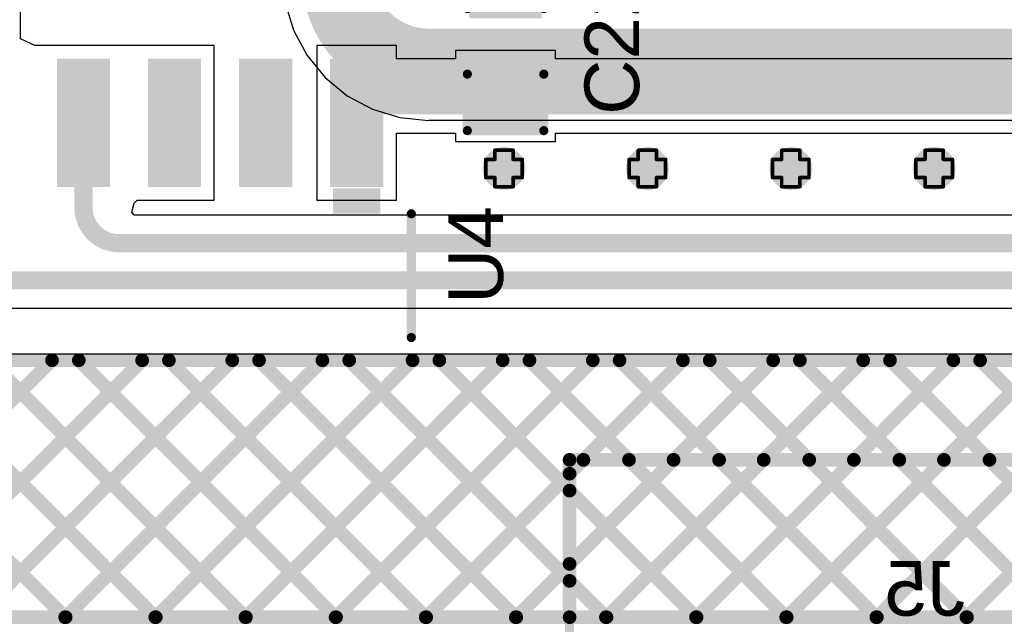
# Model space of a CAD drawing. Header units: inches. Extents: x -0.1 to 10.2, y 0 to 6.5.
# Tile 47 of 95: x 0.935 to 1.476, y 2.83 to 3.162. Entities that reach past the tile are written whole.
import ezdxf

# ---------------------------------------------------------------- set-up
doc = ezdxf.new("R2010")
doc.units = ezdxf.units.IN
doc.header["$MEASUREMENT"] = 0
for name, color, linetype in [('Bottom Layer', 5, 'Continuous'), ('Bottom Overlay', 54, 'Continuous'), ('Drill Drawing', 1, 'Continuous'), ('Top Layer', 1, 'Continuous'), ('Top Overlay', 2, 'Continuous'), ('Top Paste', 8, 'Continuous'), ('Top Solder', 216, 'Continuous'), ('Via Holes', 16, 'Continuous')]:
    doc.layers.add(name, color=color, linetype=linetype)
doc.styles.add('Arial', font='txt', dxfattribs={"height": 0.2})

# ---------------------------------------------------------------- blocks, each defined once
blk = doc.blocks.new('SOIC_16_300____14')
at = {"layer": 'Top Layer'}
for points in [[(-0.22441, 0.18681), (-0.15945, 0.18681), (-0.15945, 0.16319), (-0.22441, 0.16319)], [(-0.22441, 0.13681), (-0.15945, 0.13681), (-0.15945, 0.11319), (-0.22441, 0.11319)], [(-0.22441, 0.08681), (-0.15945, 0.08681), (-0.15945, 0.06319), (-0.22441, 0.06319)], [(-0.22441, 0.03681), (-0.15945, 0.03681), (-0.15945, 0.01319), (-0.22441, 0.01319)]]:
    blk.add_hatch(color=1, dxfattribs=at).paths.add_polyline_path(points)
at = {"layer": 'Top Overlay'}
blk.add_hatch(color=2, dxfattribs=at).paths.add_polyline_path([(-0.156, 0.16201), (-0.142, 0.16201), (-0.142, 0.18801), (-0.156, 0.18801)])
at = {"layer": 'Top Paste'}
for points in [[(-0.22441, 0.18681), (-0.15945, 0.18681), (-0.15945, 0.16319), (-0.22441, 0.16319)], [(-0.22441, 0.13681), (-0.15945, 0.13681), (-0.15945, 0.11319), (-0.22441, 0.11319)], [(-0.22441, 0.08681), (-0.15945, 0.08681), (-0.15945, 0.06319), (-0.22441, 0.06319)], [(-0.22441, 0.03681), (-0.15945, 0.03681), (-0.15945, 0.01319), (-0.22441, 0.01319)]]:
    blk.add_hatch(color=8, dxfattribs=at).paths.add_polyline_path(points)
at = {"layer": 'Top Solder'}
for points in [[(-0.22717, 0.18957), (-0.15669, 0.18957), (-0.15669, 0.16043), (-0.22717, 0.16043)], [(-0.22717, 0.13957), (-0.15669, 0.13957), (-0.15669, 0.11043), (-0.22717, 0.11043)], [(-0.22717, 0.08957), (-0.15669, 0.08957), (-0.15669, 0.06043), (-0.22717, 0.06043)], [(-0.22717, 0.03957), (-0.15669, 0.03957), (-0.15669, 0.01043), (-0.22717, 0.01043)]]:
    blk.add_hatch(color=216, dxfattribs=at).paths.add_polyline_path(points)
at = {"layer": 'Top Overlay', "const_width": 0.00787}
for points in [[(-0.2363, 0.171), (-0.2363, 0.181)], [(-0.2313, 0.176), (-0.2363, 0.181)], [(-0.2363, 0.171), (-0.2313, 0.176)]]:
    blk.add_lwpolyline(points, dxfattribs=at)
at = {"layer": 'Top Overlay', "const_width": 0.00394}
for points in [[(-0.23827, 0.181, 1), (-0.23433, 0.181, 1)], [(-0.23827, 0.181, 1), (-0.23433, 0.181, 1)], [(-0.23327, 0.176, 1), (-0.22933, 0.176, 1)], [(-0.23327, 0.176, 1), (-0.22933, 0.176, 1)], [(-0.23827, 0.171, 1), (-0.23433, 0.171, 1)], [(-0.23827, 0.171, 1), (-0.23433, 0.171, 1)]]:
    blk.add_lwpolyline(points, format="xyb", close=True, dxfattribs=at)
blk = doc.blocks.new('X9555WV_2_12_6TV01_B_56')
at = {"layer": 'Bottom Overlay', "const_width": 0.005}
for points in [[(-0.755, -0.188), (-0.755, 0.17323)], [(0.755, -0.188), (-0.755, -0.188)]]:
    blk.add_lwpolyline(points, dxfattribs=at)
at = {"layer": 'Bottom Overlay', "const_width": 0.0025}
blk.add_lwpolyline([(-0.75625, -0.188, 1), (-0.75375, -0.188, 1)], format="xyb", close=True, dxfattribs=at)
blk.add_lwpolyline([(-0.75625, -0.188, 1), (-0.75375, -0.188, 1)], format="xyb", close=True, dxfattribs=at)
blk = doc.blocks.new('C___0603_78')
at = {"layer": 'Top Layer'}
for points in [[(-0.015, 0.0175), (-0.015, -0.0175), (-0.045, -0.0175), (-0.045, 0.0175)], [(0.045, 0.0175), (0.045, -0.0175), (0.015, -0.0175), (0.015, 0.0175)]]:
    blk.add_hatch(color=1, dxfattribs=at).paths.add_polyline_path(points)
at = {"layer": 'Top Paste'}
for points in [[(-0.015, 0.0175), (-0.015, -0.0175), (-0.045, -0.0175), (-0.045, 0.0175)], [(0.045, 0.0175), (0.045, -0.0175), (0.015, -0.0175), (0.015, 0.0175)]]:
    blk.add_hatch(color=8, dxfattribs=at).paths.add_polyline_path(points)
at = {"layer": 'Top Solder'}
for points in [[(-0.01264, 0.01986), (-0.01264, -0.01986), (-0.04736, -0.01986), (-0.04736, 0.01986)], [(0.04736, 0.01986), (0.04736, -0.01986), (0.01264, -0.01986), (0.01264, 0.01986)]]:
    blk.add_hatch(color=216, dxfattribs=at).paths.add_polyline_path(points)
at = {"layer": 'Top Overlay', "const_width": 0.005}
for points in [[(-0.049, -0.021), (-0.049, 0.021)], [(-0.018, 0.021), (-0.049, 0.021)], [(0.049, 0.021), (0.018, 0.021)], [(0.049, -0.021), (0.049, 0.021)], [(-0.018, -0.021), (-0.049, -0.021)], [(0.049, -0.021), (0.018, -0.021)]]:
    blk.add_lwpolyline(points, dxfattribs=at)
at = {"layer": 'Top Overlay', "const_width": 0.0025}
for points in [[(-0.05025, 0.021, 1), (-0.04775, 0.021, 1)], [(-0.05025, 0.021, 1), (-0.04775, 0.021, 1)], [(-0.01925, 0.021, 1), (-0.01675, 0.021, 1)], [(0.01675, 0.021, 1), (0.01925, 0.021, 1)], [(0.04775, 0.021, 1), (0.05025, 0.021, 1)], [(0.04775, 0.021, 1), (0.05025, 0.021, 1)], [(-0.05025, -0.021, 1), (-0.04775, -0.021, 1)], [(-0.05025, -0.021, 1), (-0.04775, -0.021, 1)], [(-0.01925, -0.021, 1), (-0.01675, -0.021, 1)], [(0.01675, -0.021, 1), (0.01925, -0.021, 1)], [(0.04775, -0.021, 1), (0.05025, -0.021, 1)], [(0.04775, -0.021, 1), (0.05025, -0.021, 1)]]:
    blk.add_lwpolyline(points, format="xyb", close=True, dxfattribs=at)

msp = doc.modelspace()

# ---------------------------------------------------------------- hatches: boundary and pattern name
at = {"layer": 'Bottom Layer'}
h = msp.add_hatch(color=5, dxfattribs=at)
edge = h.paths.add_edge_path()
edge.add_arc((1.20079, 3.08024), 0.01181, 0, 360)
h = msp.add_hatch(color=5, dxfattribs=at)
edge = h.paths.add_edge_path()
edge.add_arc((1.27953, 3.08024), 0.01181, 0, 360)
h = msp.add_hatch(color=5, dxfattribs=at)
edge = h.paths.add_edge_path()
edge.add_arc((1.35827, 3.08024), 0.01181, 0, 360)
h = msp.add_hatch(color=5, dxfattribs=at)
edge = h.paths.add_edge_path()
edge.add_arc((1.43701, 3.08024), 0.01181, 0, 360)
at = {"layer": 'Top Layer'}
h = msp.add_hatch(color=1, dxfattribs=at)
edge = h.paths.add_edge_path()
edge.add_arc((1.20079, 3.08024), 0.01181, 0, 360)
h = msp.add_hatch(color=1, dxfattribs=at)
edge = h.paths.add_edge_path()
edge.add_arc((1.27953, 3.08024), 0.01181, 0, 360)
h = msp.add_hatch(color=1, dxfattribs=at)
edge = h.paths.add_edge_path()
edge.add_arc((1.35827, 3.08024), 0.01181, 0, 360)
h = msp.add_hatch(color=1, dxfattribs=at)
edge = h.paths.add_edge_path()
edge.add_arc((1.43701, 3.08024), 0.01181, 0, 360)
at = {"layer": 'Via Holes'}
h = msp.add_hatch(color=7, dxfattribs=at)
edge = h.paths.add_edge_path()
edge.add_arc((1.20079, 3.08024), 0.00591, 0, 360)
h = msp.add_hatch(color=7, dxfattribs=at)
edge = h.paths.add_edge_path()
edge.add_arc((1.27953, 3.08024), 0.00591, 0, 360)
h = msp.add_hatch(color=7, dxfattribs=at)
edge = h.paths.add_edge_path()
edge.add_arc((1.35827, 3.08024), 0.00591, 0, 360)
h = msp.add_hatch(color=7, dxfattribs=at)
edge = h.paths.add_edge_path()
edge.add_arc((1.43701, 3.08024), 0.00591, 0, 360)

# ---------------------------------------------------------------- linework, layer by layer
at = {"layer": 'Bottom Layer'}
for p, q in [((1.08064, 3.17111), (1.0852, 3.15608)), ((1.0852, 3.15608), (1.09261, 3.14223)), ((1.09261, 3.14223), (1.10257, 3.13008)), ((1.10257, 3.13008), (1.11471, 3.12012)), ((1.11471, 3.12012), (1.12857, 3.11271)), ((1.12857, 3.11271), (1.1436, 3.10815)), ((1.1436, 3.10815), (1.15923, 3.10661)), ((1.15923, 3.10661), (1.15923, 3.10674)), ((1.15923, 3.10674), (4.54456, 3.10674)), ((4.54592, 2.97828), (0.01529, 2.97828))]:
    msp.add_line(p, q, dxfattribs=at)
at = {"layer": 'Bottom Layer', "const_width": 0.04}
msp.add_lwpolyline([(1.15923, 3.137, -0.414214), (1.10949, 3.18674)], format="xyb", dxfattribs=at)
msp.add_lwpolyline([(1.15923, 3.137), (4.54456, 3.137)], dxfattribs=at)
at = {"layer": 'Bottom Layer', "const_width": 0.02}
msp.add_lwpolyline([(1.14923, 3.137, 1), (1.16923, 3.137, 1)], format="xyb", close=True, dxfattribs=at)
msp.add_lwpolyline([(1.14923, 3.137, 1), (1.16923, 3.137, 1)], format="xyb", close=True, dxfattribs=at)
at = {"layer": 'Bottom Overlay', "const_width": 0.0075}
for points in [[(0.02014, 2.975), (4.53992, 2.975)], [(0.81156, 2.834), (0.95256, 2.975)], [(0.81878, 2.975), (0.95978, 2.834)], [(0.86106, 2.834), (1.00206, 2.975)], [(0.86828, 2.975), (1.00928, 2.834)], [(0.91056, 2.834), (1.05156, 2.975)], [(0.91777, 2.975), (1.05877, 2.834)], [(0.96005, 2.834), (1.10105, 2.975)], [(0.96727, 2.975), (1.10827, 2.834)], [(1.00955, 2.834), (1.15055, 2.975)], [(1.01677, 2.975), (1.15777, 2.834)], [(1.05905, 2.834), (1.20005, 2.975)], [(1.06627, 2.975), (1.20727, 2.834)], [(1.10855, 2.834), (1.24955, 2.975)], [(1.11576, 2.975), (1.2368, 2.85396)], [(1.16526, 2.975), (1.2368, 2.90346)], [(1.21476, 2.975), (1.26941, 2.92035)], [(1.2444, 2.92035), (1.29904, 2.975)], [(1.26426, 2.975), (1.3189, 2.92035)], [(1.2939, 2.92035), (1.34854, 2.975)], [(1.31375, 2.975), (1.3684, 2.92035)], [(1.34339, 2.92035), (1.39804, 2.975)], [(1.36325, 2.975), (1.4179, 2.92035)], [(1.39289, 2.92035), (1.44754, 2.975)], [(1.41275, 2.975), (1.4674, 2.92035)], [(1.44239, 2.92035), (1.49703, 2.975)], [(1.46225, 2.975), (1.51689, 2.92035)], [(1.2368, 2.834), (1.2368, 2.92035)], [(1.2368, 2.92035), (1.59803, 2.92035)], [(1.2368, 2.92035), (1.59803, 2.92035)], [(1.15804, 2.834), (1.2368, 2.91276)], [(1.20754, 2.834), (1.2368, 2.86326)], [(0.65315, 2.834), (1.2368, 2.834)]]:
    msp.add_lwpolyline(points, dxfattribs=at)
at = {"layer": 'Bottom Overlay', "const_width": 0.00375}
for points in [[(0.95069, 2.975, 1), (0.95444, 2.975, 1)], [(0.9654, 2.975, 1), (0.96915, 2.975, 1)], [(1.00018, 2.975, 1), (1.00393, 2.975, 1)], [(1.01489, 2.975, 1), (1.01864, 2.975, 1)], [(1.04968, 2.975, 1), (1.05343, 2.975, 1)], [(1.06439, 2.975, 1), (1.06814, 2.975, 1)], [(1.09918, 2.975, 1), (1.10293, 2.975, 1)], [(1.11389, 2.975, 1), (1.11764, 2.975, 1)], [(1.14868, 2.975, 1), (1.15243, 2.975, 1)], [(1.16339, 2.975, 1), (1.16714, 2.975, 1)], [(1.19817, 2.975, 1), (1.20192, 2.975, 1)], [(1.21288, 2.975, 1), (1.21663, 2.975, 1)], [(1.24767, 2.975, 1), (1.25142, 2.975, 1)], [(1.26238, 2.975, 1), (1.26613, 2.975, 1)], [(1.29717, 2.975, 1), (1.30092, 2.975, 1)], [(1.31188, 2.975, 1), (1.31563, 2.975, 1)], [(1.34667, 2.975, 1), (1.35042, 2.975, 1)], [(1.36138, 2.975, 1), (1.36513, 2.975, 1)], [(1.39616, 2.975, 1), (1.39991, 2.975, 1)], [(1.41087, 2.975, 1), (1.41462, 2.975, 1)], [(1.44566, 2.975, 1), (1.44941, 2.975, 1)], [(1.46037, 2.975, 1), (1.46412, 2.975, 1)], [(1.23493, 2.92035, 1), (1.23868, 2.92035, 1)], [(1.23493, 2.92035, 1), (1.23868, 2.92035, 1)], [(1.23493, 2.92035, 1), (1.23868, 2.92035, 1)], [(1.24252, 2.92035, 1), (1.24627, 2.92035, 1)], [(1.26753, 2.92035, 1), (1.27128, 2.92035, 1)], [(1.29202, 2.92035, 1), (1.29577, 2.92035, 1)], [(1.31703, 2.92035, 1), (1.32078, 2.92035, 1)], [(1.34152, 2.92035, 1), (1.34527, 2.92035, 1)], [(1.36653, 2.92035, 1), (1.37028, 2.92035, 1)], [(1.39102, 2.92035, 1), (1.39477, 2.92035, 1)], [(1.41602, 2.92035, 1), (1.41977, 2.92035, 1)], [(1.44051, 2.92035, 1), (1.44426, 2.92035, 1)], [(1.46552, 2.92035, 1), (1.46927, 2.92035, 1)], [(1.23493, 2.91276, 1), (1.23868, 2.91276, 1)], [(1.23493, 2.90346, 1), (1.23868, 2.90346, 1)], [(1.23493, 2.86326, 1), (1.23868, 2.86326, 1)], [(1.23493, 2.85396, 1), (1.23868, 2.85396, 1)], [(0.9579, 2.834, 1), (0.96165, 2.834, 1)], [(0.95818, 2.834, 1), (0.96193, 2.834, 1)], [(1.0074, 2.834, 1), (1.01115, 2.834, 1)], [(1.00768, 2.834, 1), (1.01143, 2.834, 1)], [(1.0569, 2.834, 1), (1.06065, 2.834, 1)], [(1.05717, 2.834, 1), (1.06092, 2.834, 1)], [(1.1064, 2.834, 1), (1.11015, 2.834, 1)], [(1.10667, 2.834, 1), (1.11042, 2.834, 1)], [(1.15589, 2.834, 1), (1.15964, 2.834, 1)], [(1.15617, 2.834, 1), (1.15992, 2.834, 1)], [(1.20539, 2.834, 1), (1.20914, 2.834, 1)], [(1.20567, 2.834, 1), (1.20942, 2.834, 1)], [(1.23493, 2.834, 1), (1.23868, 2.834, 1)], [(1.23493, 2.834, 1), (1.23868, 2.834, 1)]]:
    msp.add_lwpolyline(points, format="xyb", close=True, dxfattribs=at)
at = {"layer": 'Drill Drawing', "const_width": 0.002}
for points in [[(1.19579, 3.08524), (1.19579, 3.09024)], [(1.19579, 3.09024), (1.20579, 3.09024)], [(1.20579, 3.08524), (1.20579, 3.09024)], [(1.27453, 3.08524), (1.27453, 3.09024)], [(1.27453, 3.09024), (1.28453, 3.09024)], [(1.28453, 3.08524), (1.28453, 3.09024)], [(1.35327, 3.08524), (1.35327, 3.09024)], [(1.35327, 3.09024), (1.36327, 3.09024)], [(1.36327, 3.08524), (1.36327, 3.09024)], [(1.43201, 3.08524), (1.43201, 3.09024)], [(1.43201, 3.09024), (1.44201, 3.09024)], [(1.44201, 3.08524), (1.44201, 3.09024)], [(1.19079, 3.07524), (1.19079, 3.08524)], [(1.19079, 3.08524), (1.19579, 3.08524)], [(1.20579, 3.08524), (1.21079, 3.08524)], [(1.21079, 3.07524), (1.21079, 3.08524)], [(1.26953, 3.07524), (1.26953, 3.08524)], [(1.26953, 3.08524), (1.27453, 3.08524)], [(1.28453, 3.08524), (1.28953, 3.08524)], [(1.28953, 3.07524), (1.28953, 3.08524)], [(1.34827, 3.07524), (1.34827, 3.08524)], [(1.34827, 3.08524), (1.35327, 3.08524)], [(1.36327, 3.08524), (1.36827, 3.08524)], [(1.36827, 3.07524), (1.36827, 3.08524)], [(1.42701, 3.07524), (1.42701, 3.08524)], [(1.42701, 3.08524), (1.43201, 3.08524)], [(1.44201, 3.08524), (1.44701, 3.08524)], [(1.44701, 3.07524), (1.44701, 3.08524)], [(1.19079, 3.07524), (1.19579, 3.07524)], [(1.19579, 3.07024), (1.19579, 3.07524)], [(1.20579, 3.07524), (1.21079, 3.07524)], [(1.20579, 3.07024), (1.20579, 3.07524)], [(1.26953, 3.07524), (1.27453, 3.07524)], [(1.27453, 3.07024), (1.27453, 3.07524)], [(1.28453, 3.07524), (1.28953, 3.07524)], [(1.28453, 3.07024), (1.28453, 3.07524)], [(1.34827, 3.07524), (1.35327, 3.07524)], [(1.35327, 3.07024), (1.35327, 3.07524)], [(1.36327, 3.07524), (1.36827, 3.07524)], [(1.36327, 3.07024), (1.36327, 3.07524)], [(1.42701, 3.07524), (1.43201, 3.07524)], [(1.43201, 3.07024), (1.43201, 3.07524)], [(1.44201, 3.07524), (1.44701, 3.07524)], [(1.44201, 3.07024), (1.44201, 3.07524)], [(1.19579, 3.07024), (1.20579, 3.07024)], [(1.27453, 3.07024), (1.28453, 3.07024)], [(1.35327, 3.07024), (1.36327, 3.07024)], [(1.43201, 3.07024), (1.44201, 3.07024)]]:
    msp.add_lwpolyline(points, dxfattribs=at)
at = {"layer": 'Drill Drawing', "const_width": 0.001}
for points in [[(1.19529, 3.09024, 1), (1.19629, 3.09024, 1)], [(1.19529, 3.09024, 1), (1.19629, 3.09024, 1)], [(1.20529, 3.09024, 1), (1.20629, 3.09024, 1)], [(1.20529, 3.09024, 1), (1.20629, 3.09024, 1)], [(1.27403, 3.09024, 1), (1.27503, 3.09024, 1)], [(1.27403, 3.09024, 1), (1.27503, 3.09024, 1)], [(1.28403, 3.09024, 1), (1.28503, 3.09024, 1)], [(1.28403, 3.09024, 1), (1.28503, 3.09024, 1)], [(1.35277, 3.09024, 1), (1.35377, 3.09024, 1)], [(1.35277, 3.09024, 1), (1.35377, 3.09024, 1)], [(1.36277, 3.09024, 1), (1.36377, 3.09024, 1)], [(1.36277, 3.09024, 1), (1.36377, 3.09024, 1)], [(1.43151, 3.09024, 1), (1.43251, 3.09024, 1)], [(1.43151, 3.09024, 1), (1.43251, 3.09024, 1)], [(1.44151, 3.09024, 1), (1.44251, 3.09024, 1)], [(1.44151, 3.09024, 1), (1.44251, 3.09024, 1)], [(1.19029, 3.08524, 1), (1.19129, 3.08524, 1)], [(1.19029, 3.08524, 1), (1.19129, 3.08524, 1)], [(1.19529, 3.08524, 1), (1.19629, 3.08524, 1)], [(1.19529, 3.08524, 1), (1.19629, 3.08524, 1)], [(1.20529, 3.08524, 1), (1.20629, 3.08524, 1)], [(1.20529, 3.08524, 1), (1.20629, 3.08524, 1)], [(1.21029, 3.08524, 1), (1.21129, 3.08524, 1)], [(1.21029, 3.08524, 1), (1.21129, 3.08524, 1)], [(1.26903, 3.08524, 1), (1.27003, 3.08524, 1)], [(1.26903, 3.08524, 1), (1.27003, 3.08524, 1)], [(1.27403, 3.08524, 1), (1.27503, 3.08524, 1)], [(1.27403, 3.08524, 1), (1.27503, 3.08524, 1)], [(1.28403, 3.08524, 1), (1.28503, 3.08524, 1)], [(1.28403, 3.08524, 1), (1.28503, 3.08524, 1)], [(1.28903, 3.08524, 1), (1.29003, 3.08524, 1)], [(1.28903, 3.08524, 1), (1.29003, 3.08524, 1)], [(1.34777, 3.08524, 1), (1.34877, 3.08524, 1)], [(1.34777, 3.08524, 1), (1.34877, 3.08524, 1)], [(1.35277, 3.08524, 1), (1.35377, 3.08524, 1)], [(1.35277, 3.08524, 1), (1.35377, 3.08524, 1)], [(1.36277, 3.08524, 1), (1.36377, 3.08524, 1)], [(1.36277, 3.08524, 1), (1.36377, 3.08524, 1)], [(1.36777, 3.08524, 1), (1.36877, 3.08524, 1)], [(1.36777, 3.08524, 1), (1.36877, 3.08524, 1)], [(1.42651, 3.08524, 1), (1.42751, 3.08524, 1)], [(1.42651, 3.08524, 1), (1.42751, 3.08524, 1)], [(1.43151, 3.08524, 1), (1.43251, 3.08524, 1)], [(1.43151, 3.08524, 1), (1.43251, 3.08524, 1)], [(1.44151, 3.08524, 1), (1.44251, 3.08524, 1)], [(1.44151, 3.08524, 1), (1.44251, 3.08524, 1)], [(1.44651, 3.08524, 1), (1.44751, 3.08524, 1)], [(1.44651, 3.08524, 1), (1.44751, 3.08524, 1)], [(1.19029, 3.07524, 1), (1.19129, 3.07524, 1)], [(1.19029, 3.07524, 1), (1.19129, 3.07524, 1)], [(1.19529, 3.07524, 1), (1.19629, 3.07524, 1)], [(1.19529, 3.07524, 1), (1.19629, 3.07524, 1)], [(1.20529, 3.07524, 1), (1.20629, 3.07524, 1)], [(1.20529, 3.07524, 1), (1.20629, 3.07524, 1)], [(1.21029, 3.07524, 1), (1.21129, 3.07524, 1)], [(1.21029, 3.07524, 1), (1.21129, 3.07524, 1)], [(1.26903, 3.07524, 1), (1.27003, 3.07524, 1)], [(1.26903, 3.07524, 1), (1.27003, 3.07524, 1)], [(1.27403, 3.07524, 1), (1.27503, 3.07524, 1)], [(1.27403, 3.07524, 1), (1.27503, 3.07524, 1)], [(1.28403, 3.07524, 1), (1.28503, 3.07524, 1)], [(1.28403, 3.07524, 1), (1.28503, 3.07524, 1)], [(1.28903, 3.07524, 1), (1.29003, 3.07524, 1)], [(1.28903, 3.07524, 1), (1.29003, 3.07524, 1)], [(1.34777, 3.07524, 1), (1.34877, 3.07524, 1)], [(1.34777, 3.07524, 1), (1.34877, 3.07524, 1)], [(1.35277, 3.07524, 1), (1.35377, 3.07524, 1)], [(1.35277, 3.07524, 1), (1.35377, 3.07524, 1)], [(1.36277, 3.07524, 1), (1.36377, 3.07524, 1)], [(1.36277, 3.07524, 1), (1.36377, 3.07524, 1)], [(1.36777, 3.07524, 1), (1.36877, 3.07524, 1)], [(1.36777, 3.07524, 1), (1.36877, 3.07524, 1)], [(1.42651, 3.07524, 1), (1.42751, 3.07524, 1)], [(1.42651, 3.07524, 1), (1.42751, 3.07524, 1)], [(1.43151, 3.07524, 1), (1.43251, 3.07524, 1)], [(1.43151, 3.07524, 1), (1.43251, 3.07524, 1)], [(1.44151, 3.07524, 1), (1.44251, 3.07524, 1)], [(1.44151, 3.07524, 1), (1.44251, 3.07524, 1)], [(1.44651, 3.07524, 1), (1.44751, 3.07524, 1)], [(1.44651, 3.07524, 1), (1.44751, 3.07524, 1)], [(1.19529, 3.07024, 1), (1.19629, 3.07024, 1)], [(1.19529, 3.07024, 1), (1.19629, 3.07024, 1)], [(1.20529, 3.07024, 1), (1.20629, 3.07024, 1)], [(1.20529, 3.07024, 1), (1.20629, 3.07024, 1)], [(1.27403, 3.07024, 1), (1.27503, 3.07024, 1)], [(1.27403, 3.07024, 1), (1.27503, 3.07024, 1)], [(1.28403, 3.07024, 1), (1.28503, 3.07024, 1)], [(1.28403, 3.07024, 1), (1.28503, 3.07024, 1)], [(1.35277, 3.07024, 1), (1.35377, 3.07024, 1)], [(1.35277, 3.07024, 1), (1.35377, 3.07024, 1)], [(1.36277, 3.07024, 1), (1.36377, 3.07024, 1)], [(1.36277, 3.07024, 1), (1.36377, 3.07024, 1)], [(1.43151, 3.07024, 1), (1.43251, 3.07024, 1)], [(1.43151, 3.07024, 1), (1.43251, 3.07024, 1)], [(1.44151, 3.07024, 1), (1.44251, 3.07024, 1)], [(1.44151, 3.07024, 1), (1.44251, 3.07024, 1)]]:
    msp.add_lwpolyline(points, format="xyb", close=True, dxfattribs=at)
at = {"layer": 'Top Layer'}
for p, q in [((0.93518, 3.15138), (0.93518, 3.20809)), ((0.94318, 3.1478), (0.93518, 3.15138)), ((0.94807, 3.1478), (0.94318, 3.1478)), ((0.99007, 3.1478), (0.94807, 3.1478)), ((0.94807, 3.1478), (0.94807, 3.1478)), ((0.99169, 3.1478), (0.99007, 3.1478)), ((0.99807, 3.1478), (0.99169, 3.1478)), ((0.99969, 3.1478), (0.99807, 3.1478)), ((1.04169, 3.1478), (0.99969, 3.1478)), ((1.04169, 3.06283), (1.04169, 3.1478)), ((1.14169, 3.1478), (1.09807, 3.1478)), ((1.09807, 3.1478), (1.09807, 3.06283)), ((1.14169, 3.14039), (1.14169, 3.1478)), ((1.22915, 3.145), (1.17415, 3.145)), ((1.17415, 3.145), (1.17415, 3.14039)), ((1.22915, 3.14039), (1.22915, 3.145)), ((1.17415, 3.14039), (1.14169, 3.14039)), ((1.56468, 3.14039), (1.22915, 3.14039)), ((1.14169, 3.06283), (1.14169, 3.09961)), ((1.14169, 3.09961), (1.17415, 3.09961)), ((1.17415, 3.09961), (1.17415, 3.095)), ((1.22915, 3.095), (1.22915, 3.09961)), ((1.22915, 3.09961), (1.56468, 3.09961)), ((1.17415, 3.095), (1.22915, 3.095)), ((0.99633, 3.05629), (0.99763, 3.0612)), ((0.99763, 3.0612), (0.99935, 3.06283)), ((0.99935, 3.06283), (1.04169, 3.06283)), ((1.09807, 3.06283), (1.14169, 3.06283)), ((0.99764, 3.05455), (0.99633, 3.05629)), ((1.61691, 3.05455), (0.99764, 3.05455)), ((0.89949, 3.00357), (1.631, 3.00357)), ((4.54592, 2.97836), (0.1492, 2.97836))]:
    msp.add_line(p, q, dxfattribs=at)
for points, const_width in [([(1.12129, 3.12), (1.56468, 3.12)], 0.02), ([(1.06988, 3.10139), (1.06988, 3.10531)], 0.02), ([(0.96988, 3.05866), (0.96988, 3.10139)], 0.01), ([(0.98929, 3.03925), (1.61691, 3.03925)], 0.01), ([(0.89949, 3.01886), (1.631, 3.01886)], 0.01)]:
    msp.add_lwpolyline(points, dxfattribs=dict(at, const_width=const_width))
for points, const_width in [([(1.11629, 3.12, 1), (1.12629, 3.12, 1)], 0.01), ([(1.06488, 3.10531, 1), (1.07488, 3.10531, 1)], 0.01), ([(1.06488, 3.10139, 1), (1.07488, 3.10139, 1)], 0.01), ([(0.96738, 3.10139, 1), (0.97238, 3.10139, 1)], 0.005), ([(0.96738, 3.05866, 1), (0.97238, 3.05866, 1)], 0.005), ([(0.96738, 3.05866, 1), (0.97238, 3.05866, 1)], 0.005), ([(0.98679, 3.03925, 1), (0.99179, 3.03925, 1)], 0.005), ([(0.98679, 3.03925, 1), (0.99179, 3.03925, 1)], 0.005)]:
    msp.add_lwpolyline(points, format="xyb", close=True, dxfattribs=dict(at, const_width=const_width))
at = {"layer": 'Top Layer', "const_width": 0.01}
msp.add_lwpolyline([(0.98929, 3.03925, -0.414214), (0.96988, 3.05866)], format="xyb", dxfattribs=at)
at = {"layer": 'Top Overlay'}
for points, const_width in [([(1.14988, 2.98745), (1.14988, 3.05539)], 0.005), ([(0.139, 2.975), (4.54592, 2.975)], 0.0075), ([(0.81156, 2.834), (0.95256, 2.975)], 0.0075), ([(0.81878, 2.975), (0.95978, 2.834)], 0.0075), ([(0.86106, 2.834), (1.00206, 2.975)], 0.0075), ([(0.86828, 2.975), (1.00928, 2.834)], 0.0075), ([(0.91056, 2.834), (1.05156, 2.975)], 0.0075), ([(0.91777, 2.975), (1.05877, 2.834)], 0.0075), ([(0.96005, 2.834), (1.10105, 2.975)], 0.0075), ([(0.96727, 2.975), (1.10827, 2.834)], 0.0075), ([(1.00955, 2.834), (1.15055, 2.975)], 0.0075), ([(1.01677, 2.975), (1.15777, 2.834)], 0.0075), ([(1.05905, 2.834), (1.20005, 2.975)], 0.0075), ([(1.06627, 2.975), (1.20727, 2.834)], 0.0075), ([(1.10855, 2.834), (1.24955, 2.975)], 0.0075), ([(1.11576, 2.975), (1.25676, 2.834)], 0.0075), ([(1.15804, 2.834), (1.29904, 2.975)], 0.0075), ([(1.16526, 2.975), (1.30626, 2.834)], 0.0075), ([(1.20754, 2.834), (1.34854, 2.975)], 0.0075), ([(1.21476, 2.975), (1.35576, 2.834)], 0.0075), ([(1.25704, 2.834), (1.39804, 2.975)], 0.0075), ([(1.26426, 2.975), (1.40526, 2.834)], 0.0075), ([(1.30654, 2.834), (1.44754, 2.975)], 0.0075), ([(1.31375, 2.975), (1.45475, 2.834)], 0.0075), ([(1.35603, 2.834), (1.49703, 2.975)], 0.0075), ([(1.36325, 2.975), (1.50425, 2.834)], 0.0075), ([(1.40553, 2.834), (1.54653, 2.975)], 0.0075), ([(1.41275, 2.975), (1.55375, 2.834)], 0.0075), ([(1.45503, 2.834), (1.59603, 2.975)], 0.0075), ([(1.46225, 2.975), (1.60325, 2.834)], 0.0075), ([(0.255, 2.834), (4.42345, 2.834)], 0.0075)]:
    msp.add_lwpolyline(points, dxfattribs=dict(at, const_width=const_width))
for points, const_width in [([(1.14863, 3.05539, 1), (1.15113, 3.05539, 1)], 0.0025), ([(1.14863, 2.98745, 1), (1.15113, 2.98745, 1)], 0.0025), ([(0.95069, 2.975, 1), (0.95444, 2.975, 1)], 0.00375), ([(0.9654, 2.975, 1), (0.96915, 2.975, 1)], 0.00375), ([(1.00018, 2.975, 1), (1.00393, 2.975, 1)], 0.00375), ([(1.01489, 2.975, 1), (1.01864, 2.975, 1)], 0.00375), ([(1.04968, 2.975, 1), (1.05343, 2.975, 1)], 0.00375), ([(1.06439, 2.975, 1), (1.06814, 2.975, 1)], 0.00375), ([(1.09918, 2.975, 1), (1.10293, 2.975, 1)], 0.00375), ([(1.11389, 2.975, 1), (1.11764, 2.975, 1)], 0.00375), ([(1.14868, 2.975, 1), (1.15243, 2.975, 1)], 0.00375), ([(1.16339, 2.975, 1), (1.16714, 2.975, 1)], 0.00375), ([(1.19817, 2.975, 1), (1.20192, 2.975, 1)], 0.00375), ([(1.21288, 2.975, 1), (1.21663, 2.975, 1)], 0.00375), ([(1.24767, 2.975, 1), (1.25142, 2.975, 1)], 0.00375), ([(1.26238, 2.975, 1), (1.26613, 2.975, 1)], 0.00375), ([(1.29717, 2.975, 1), (1.30092, 2.975, 1)], 0.00375), ([(1.31188, 2.975, 1), (1.31563, 2.975, 1)], 0.00375), ([(1.34667, 2.975, 1), (1.35042, 2.975, 1)], 0.00375), ([(1.36138, 2.975, 1), (1.36513, 2.975, 1)], 0.00375), ([(1.39616, 2.975, 1), (1.39991, 2.975, 1)], 0.00375), ([(1.41087, 2.975, 1), (1.41462, 2.975, 1)], 0.00375), ([(1.44566, 2.975, 1), (1.44941, 2.975, 1)], 0.00375), ([(1.46037, 2.975, 1), (1.46412, 2.975, 1)], 0.00375), ([(0.9579, 2.834, 1), (0.96165, 2.834, 1)], 0.00375), ([(0.95818, 2.834, 1), (0.96193, 2.834, 1)], 0.00375), ([(1.0074, 2.834, 1), (1.01115, 2.834, 1)], 0.00375), ([(1.00768, 2.834, 1), (1.01143, 2.834, 1)], 0.00375), ([(1.0569, 2.834, 1), (1.06065, 2.834, 1)], 0.00375), ([(1.05717, 2.834, 1), (1.06092, 2.834, 1)], 0.00375), ([(1.1064, 2.834, 1), (1.11015, 2.834, 1)], 0.00375), ([(1.10667, 2.834, 1), (1.11042, 2.834, 1)], 0.00375), ([(1.15589, 2.834, 1), (1.15964, 2.834, 1)], 0.00375), ([(1.15617, 2.834, 1), (1.15992, 2.834, 1)], 0.00375), ([(1.20539, 2.834, 1), (1.20914, 2.834, 1)], 0.00375), ([(1.20567, 2.834, 1), (1.20942, 2.834, 1)], 0.00375), ([(1.25489, 2.834, 1), (1.25864, 2.834, 1)], 0.00375), ([(1.25516, 2.834, 1), (1.25891, 2.834, 1)], 0.00375), ([(1.30439, 2.834, 1), (1.30814, 2.834, 1)], 0.00375), ([(1.30466, 2.834, 1), (1.30841, 2.834, 1)], 0.00375), ([(1.35388, 2.834, 1), (1.35763, 2.834, 1)], 0.00375), ([(1.35416, 2.834, 1), (1.35791, 2.834, 1)], 0.00375), ([(1.40338, 2.834, 1), (1.40713, 2.834, 1)], 0.00375), ([(1.40366, 2.834, 1), (1.40741, 2.834, 1)], 0.00375), ([(1.45288, 2.834, 1), (1.45663, 2.834, 1)], 0.00375), ([(1.45315, 2.834, 1), (1.4569, 2.834, 1)], 0.00375)]:
    msp.add_lwpolyline(points, format="xyb", close=True, dxfattribs=dict(at, const_width=const_width))

# ---------------------------------------------------------------- block references
at = {"rotation": 270}
for name, p in [('C___0603_78', (1.20165, 3.15)), ('SOIC_16_300____14', (0.94488, 2.91339)), ('X9555WV_2_12_6TV01_B_56', (1.4248, 2.16535))]:
    msp.add_blockref(name, p, dxfattribs=at)

# ---------------------------------------------------------------- texts
at = {"layer": 'Bottom Overlay', "style": 'Arial', "text_generation_flag": 2}
msp.add_text('J5', height=0.03, dxfattribs=at).set_placement((1.45398, 2.83487))
at = {"layer": 'Top Overlay', "style": 'Arial'}
for s, p in [('C22', (1.275, 3.1097)), ('U4', (1.20027, 3.00599))]:
    msp.add_text(s, height=0.03, rotation=90, dxfattribs=at).set_placement(p)

doc.saveas('drawing.dxf')
